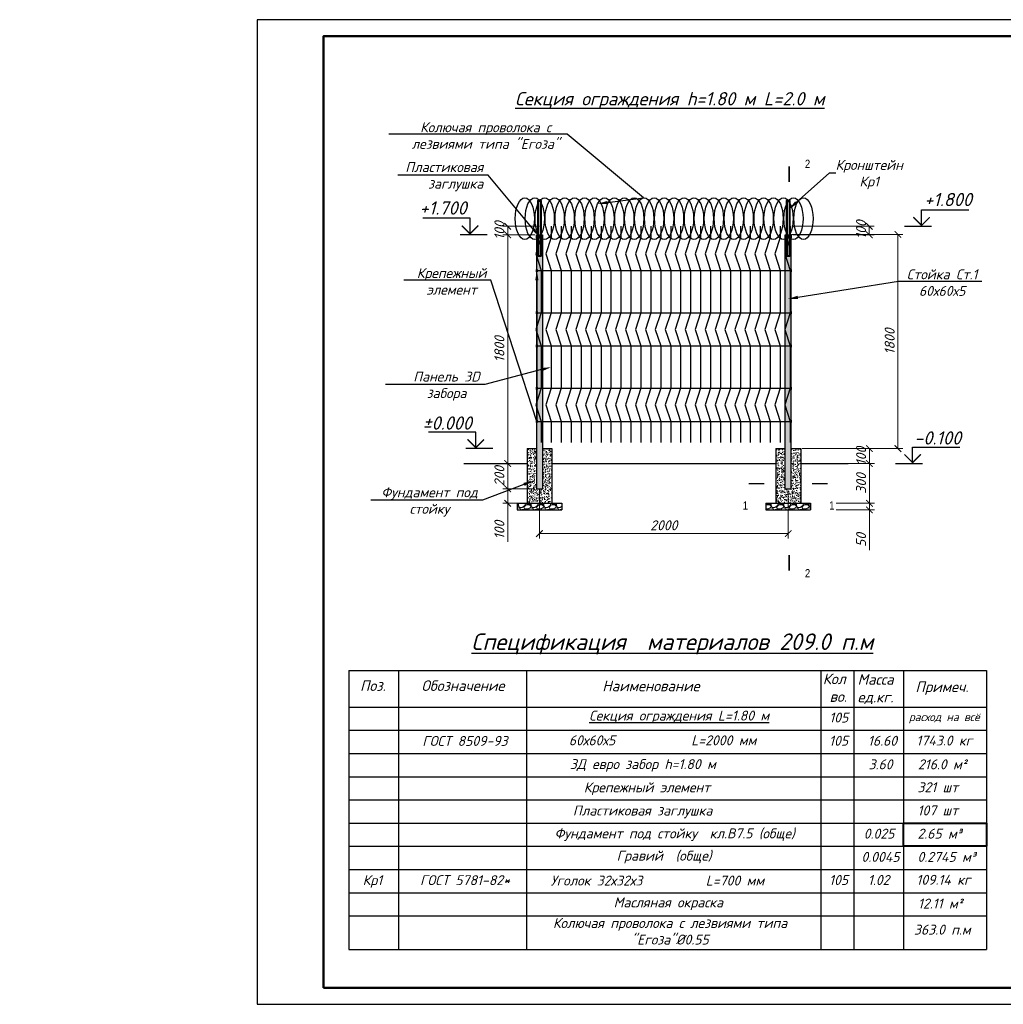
# Model space of a CAD drawing. Header units: inches. Extents: x -9823 to 383652, y -574136 to -544436.
# Tile 1 of 3: x 149449 to 179102, y -574136 to -544436. Entities that reach past the tile are written whole.
import ezdxf
from ezdxf import colors
from ezdxf.entities.mleader import LeaderData, LeaderLine
from ezdxf.enums import TextEntityAlignment as Align
from ezdxf.math import Vec2, Vec3

# ---------------------------------------------------------------- set-up
doc = ezdxf.new("R2010")
doc.units = ezdxf.units.IN
doc.header["$LTSCALE"] = 0.5
doc.header["$MEASUREMENT"] = 0
doc.header["$PDMODE"] = 32
doc.header["$PDSIZE"] = 0.3
doc.layers.add('.', color=7, linetype='Continuous', lineweight=15)
doc.styles.add('100_D(300)', font='ARIALN.TTF', dxfattribs={"height": 300})
doc.styles.get("Standard").update_dxf_attribs({"font": 'isocpeui.ttf'})
doc.styles.add('V@ler@Live', font='isocpeui.ttf')
doc.linetypes.add('ограждение2', pattern='A,6.35,-2.54,[132,ltypeshp.shx,S=2.54,R=0,X=-2.54,Y=0],-2.54,25.4', length=36.83)
doc.dimstyles.new('GENPLAN', dxfattribs={"dimtxt": 300, "dimasz": 200, "dimexe": 150, "dimexo": 50, "dimgap": 100, "dimtad": 1, "dimdec": 0, "dimzin": 0, "dimdsep": 46, "dimtxsty": 'Standard', "dimblk": 'ARCHTICK', "dimcen": -0.8, "dimadec": 0, "dimazin": 0, "dimtfac": 0.75, "dimtdec": 0, "dimtix": 1, "dimtmove": 0, "dimatfit": 3, "dimldrblk": 'ARCHTICK', "dimfxl": 1, "dimtvp": 1.2, "dimlwd": 9, "dimlwe": 9, "dimarcsym": 0})
pattern_1 = [(50, (106189.63, -136710.16), (163.9662, -14.345177), [17.145, -188.595]), (355, (106189.63, -136710.16), (-31.71908, 171.95116), [13.716, -150.876526]), (100.451445, (106203.29, -136711.35), (132.24712, 157.605977), [14.57101, -160.28122]), (46.1842, (106189.63, -136664.44), (243.97114, -37.838095), [25.7175, -282.8925]), (96.63556, (106209.96, -136667.6), (213.66372, 222.68351), [21.85652, -240.42205]), (351.18415, (106189.63, -136664.44), (213.66372, 222.68351), [20.57397, -226.31376]), (21, (106212.49, -136675.87), (136.452952, -92.03868), [17.145, -188.595]), (326, (106212.49, -136675.87), (55.621826, 165.76917), [13.716, -150.876]), (71.451445, (106223.86, -136683.54), (192.07478, 73.73049), [14.57101, -160.280944]), (37.5, (106189.626, -136710.157), (2.779743, 76.099535), [0, -149.0472, 0, -153.162, 0, -151.4475]), (7.5, (106189.63, -136710.16), (60.137696, 90.162517), [0, -87.3252, 0, -145.6182, 0, -57.7215]), (327.5, (106138.65, -136710.157), (122.031536, -5.15587), [0, -57.15, 0, -178.308, 0, -236.601]), (317.5, (106115.79, -136710.16), (133.316263, 22.883842), [0, -74.295, 0, -118.4148, 0, -168.021])]
pattern_2 = [(228.0127875, (106463.946, -136329.157), (-3048.0000002, -3428.9999998), [51.2582, -5074.57255]), (184.969741, (106429.656, -136367.257), (4571.9999982, 381.0000217), [87.9607, -8708.10733]), (132.510447, (106342.026, -136374.877), (3810.0000016, -4190.9999985), [62.02223, -6140.20842]), (267.273689, (106193.436, -136470.127), (381.0000008, 7619.99999996), [80.10068, -7929.9656]), (292.833654, (106189.626, -136550.137), (-1905.00000016, 4571.9999999), [78.54505, -7775.97116]), (357.273689, (106220.106, -136622.527), (-7619.99999996, 381.0000008), [80.10068, -7929.9656]), (37.6942405, (106300.116, -136626.337), (-4952.9999998, -3810.0000003), [105.92905, -10486.9673]), (72.2553284, (106383.936, -136561.567), (2667.0000007, 8381.99999977), [100.00793, -9900.7885]), (121.4295656, (106414.416, -136466.317), (-3048.0000004, 4952.9999997), [80.37195, -7956.83185]), (175.236358, (106372.506, -136397.737), (4191, -381.0000007), [91.757, -4496.09054]), (222.3974378, (106281.066, -136390.117), (-4571.99999985, -4191.00000016), [118.6617, -11747.51588]), (138.814075, (106570.626, -136473.937), (-2666.9999998, 2286.0000002), [40.50068, -4009.58487]), (171.4692344, (106540.146, -136447.267), (4953.0000001, -761.9999991), [77.0523, -7628.19585]), (225, (106463.95, -136435.84), (-5e-14, -381), [53.8814, -484.93397]), (203.19859, (106437.276, -136390.117), (1905, 762), [29.0162, -2872.59336]), (291.80141, (106410.606, -136401.55), (-381, 1143), [41.03484, -2010.71295]), (30.963757, (106425.846, -136439.65), (1143, 762), [66.64795, -2154.94472]), (161.56505, (106483, -136405.36), (762, -381), [48.19307, -1156.63472]), (16.3895403, (106189.626, -136401.547), (3810, 1143), [67.5132, -6683.824]), (70.346176, (106254.396, -136382.497), (-1524.0000001, -4191), [56.63984, -5607.33235]), (293.19859, (106482.996, -136329.157), (-762, 1905), [58.032, -2843.57754]), (343.6104597, (106505.856, -136382.497), (-3810.0000001, 1142.9999997), [67.5132, -6683.824]), (339.443955, (106189.626, -136637.767), (-1905, 762), [65.10528, -3190.16015]), (294.7751406, (106250.586, -136660.627), (-1905.0000023, 4190.999999), [54.55082, -5400.539]), (66.80141, (106486.806, -136710.157), (762, 1905), [58.032, -2843.57754]), (17.3540246, (106509.666, -136656.817), (-4952.9999999, -1524.0000003), [63.8674, -6322.8564]), (69.443955, (106300.116, -136710.157), (-762, -1905), [32.55264, -3222.7128]), (101.309932, (106463.95, -136710.16), (-381, 1524), [19.4272, -1923.29924]), (165.963757, (106460.14, -136691.11), (1143, -381), [78.54506, -1492.3582]), (186.009006, (106383.936, -136672.057), (3810, 381.0000002), [72.79005, -7206.20473]), (303.690068, (106425.85, -136473.94), (-381, 762), [54.94858, -1318.76645]), (353.1572266, (106456.326, -136519.657), (6477.00000004, -761.99999966), [95.9335, -9497.40136]), (60.945396, (106551.576, -136531.087), (-1524, -2667), [39.22624, -3883.40885]), (90, (106570.63, -136496.8), (-381, 381), [22.86, -358.14]), (120.256437, (106376.316, -136660.627), (1523.9999998, -2667.0000001), [52.93004, -5240.0911]), (48.0127875, (106349.646, -136614.907), (3048.0000003, 3428.9999998), [102.51643, -5023.31433]), (0, (106418.23, -136538.7), (381, 381), [99.06, -281.94]), (325.3048465, (106517.286, -136538.707), (3810.0000014, -2666.999998), [60.24143, -5963.8975]), (254.054604, (106566.816, -136572.997), (-381, -1524), [55.47436, -2718.2475]), (207.6459754, (106551.576, -136626.337), (-7239.00000027, -3809.9999995), [90.32176, -8941.86966]), (175.4260787, (106471.566, -136668.247), (-4953, 381), [95.55442, -9459.87697])]

# ---------------------------------------------------------------- blocks, each defined once
blk = doc.blocks.new('_ArchTick')
at = {"color": 0, "linetype": 'ByBlock', "const_width": 0.15}
blk.add_lwpolyline([(-0.5, -0.5), (0.5, 0.5)], dxfattribs=at)
blk = doc.blocks.new('*D752')
at = {"color": 0, "lineweight": 9, "transparency": 16777216}
for p, q in [((172724, -550669), (175213, -550669)), ((172758, -550924), (175213, -550924)), ((175063, -550924), (175063, -550669))]:
    blk.add_line(p, q, dxfattribs=at)
at = {"layer": 'Defpoints', "color": 0, "transparency": 16777216}
for p in [(172674, -550669), (172708, -550924), (175063, -550669)]:
    blk.add_point(p, dxfattribs=at)
at = {"color": 0, "lineweight": 9, "transparency": 16777216, "xscale": 200, "yscale": 200, "zscale": 200}
for p, rotation in [((175063, -550669), 90), ((175063, -550924), 270)]:
    blk.add_blockref('_ArchTick', p, dxfattribs=dict(at, rotation=rotation))
at = {"color": 0, "transparency": 16777216, "insert": (174813, -550769), "char_height": 300, "attachment_point": 5, "rotation": 90}
blk.add_mtext('100', dxfattribs=at)
blk = doc.blocks.new('*D753')
at = {"color": 0, "lineweight": 9, "transparency": 16777216}
for p, q in [((173761, -557824), (175215, -557824)), ((175065, -557824), (175065, -559024)), ((174061, -559024), (175215, -559024))]:
    blk.add_line(p, q, dxfattribs=at)
at = {"layer": 'Defpoints', "color": 0, "transparency": 16777216}
for p in [(173711, -557824), (174011, -559024), (175065, -559024)]:
    blk.add_point(p, dxfattribs=at)
at = {"color": 0, "lineweight": 9, "transparency": 16777216, "xscale": 200, "yscale": 200, "zscale": 200}
for p, rotation in [((175065, -557824), 90), ((175065, -559024), 270)]:
    blk.add_blockref('_ArchTick', p, dxfattribs=dict(at, rotation=rotation))
at = {"color": 0, "transparency": 16777216, "insert": (174815, -558424), "char_height": 300, "attachment_point": 5, "rotation": 90}
blk.add_mtext('300', dxfattribs=at)
blk = doc.blocks.new('*D754')
at = {"color": 0, "lineweight": 9, "transparency": 16777216}
for p, q in [((174061, -559024), (175215, -559024)), ((174063, -559224), (175215, -559224)), ((175065, -559024), (175065, -559224)), ((175065, -560440), (175065, -559224))]:
    blk.add_line(p, q, dxfattribs=at)
at = {"layer": 'Defpoints', "color": 0, "transparency": 16777216}
for p in [(174011, -559024), (174013, -559224), (175065, -559224)]:
    blk.add_point(p, dxfattribs=at)
at = {"color": 0, "lineweight": 9, "transparency": 16777216, "xscale": 200, "yscale": 200, "zscale": 200}
for p, rotation in [((175065, -559024), 90), ((175065, -559224), 270)]:
    blk.add_blockref('_ArchTick', p, dxfattribs=dict(at, rotation=rotation))
at = {"color": 0, "transparency": 16777216, "insert": (174815, -560130), "char_height": 300, "attachment_point": 5, "rotation": 90}
blk.add_mtext('50', dxfattribs=at)
blk = doc.blocks.new('*D755')
at = {"color": 0, "lineweight": 9, "transparency": 16777216}
for p, q in [((172716, -550911), (176076, -550911)), ((175926, -550911), (175926, -557374)), ((173043, -557374), (176076, -557374))]:
    blk.add_line(p, q, dxfattribs=at)
at = {"layer": 'Defpoints', "color": 0, "transparency": 16777216}
for p in [(172666, -550911), (172993, -557374), (175926, -557374)]:
    blk.add_point(p, dxfattribs=at)
at = {"color": 0, "lineweight": 9, "transparency": 16777216, "xscale": 200, "yscale": 200, "zscale": 200}
for p, rotation in [((175926, -550911), 90), ((175926, -557374), 270)]:
    blk.add_blockref('_ArchTick', p, dxfattribs=dict(at, rotation=rotation))
at = {"color": 0, "transparency": 16777216, "insert": (175676, -554142), "char_height": 300, "attachment_point": 5, "rotation": 90}
blk.add_mtext('1800', dxfattribs=at)
blk = doc.blocks.new('*D767')
at = {"color": 0, "lineweight": 9, "transparency": 16777216}
for p, q in [((165118, -558639), (165118, -560087)), ((172618, -558639), (172618, -560087)), ((165118, -559937), (172618, -559937))]:
    blk.add_line(p, q, dxfattribs=at)
at = {"layer": 'Defpoints', "color": 0, "transparency": 16777216}
for p in [(165118, -558589), (172618, -558589), (172618, -559937)]:
    blk.add_point(p, dxfattribs=at)
at = {"color": 0, "lineweight": 9, "transparency": 16777216, "xscale": 200, "yscale": 200, "zscale": 200, "rotation": 180}
blk.add_blockref('_ArchTick', (165118, -559937), dxfattribs=at)
at = {"color": 0, "lineweight": 9, "transparency": 16777216, "xscale": 200, "yscale": 200, "zscale": 200}
blk.add_blockref('_ArchTick', (172618, -559937), dxfattribs=at)
at = {"color": 0, "transparency": 16777216, "insert": (168868, -559687), "char_height": 300, "attachment_point": 5}
blk.add_mtext('2000', dxfattribs=at)
blk = doc.blocks.new('*D768')
at = {"color": 0, "lineweight": 9, "transparency": 16777216}
for p, q in [((164978, -550924), (164010, -550924)), ((164160, -557824), (164160, -550924)), ((164693, -557824), (164010, -557824))]:
    blk.add_line(p, q, dxfattribs=at)
at = {"layer": 'Defpoints', "color": 0, "transparency": 16777216}
for p in [(164160, -550924), (165028, -550924), (164743, -557824)]:
    blk.add_point(p, dxfattribs=at)
at = {"color": 0, "lineweight": 9, "transparency": 16777216, "xscale": 200, "yscale": 200, "zscale": 200}
for p, rotation in [((164160, -550924), 90), ((164160, -557824), 270)]:
    blk.add_blockref('_ArchTick', p, dxfattribs=dict(at, rotation=rotation))
at = {"color": 0, "transparency": 16777216, "insert": (163910, -554374), "char_height": 300, "attachment_point": 5, "rotation": 90}
blk.add_mtext('1800', dxfattribs=at)
blk = doc.blocks.new('*D761')
at = {"color": 0, "lineweight": 9, "transparency": 16777216}
for p, q in [((175065, -557824), (175065, -557374)), ((175115, -557374), (175215, -557374)), ((175115, -557824), (175215, -557824))]:
    blk.add_line(p, q, dxfattribs=at)
at = {"layer": 'Defpoints', "color": 0, "transparency": 16777216}
for p in [(175065, -557374), (175065, -557374), (175065, -557824)]:
    blk.add_point(p, dxfattribs=at)
at = {"color": 0, "lineweight": 9, "transparency": 16777216, "xscale": 200, "yscale": 200, "zscale": 200}
for p, rotation in [((175065, -557374), 90), ((175065, -557824), 270)]:
    blk.add_blockref('_ArchTick', p, dxfattribs=dict(at, rotation=rotation))
at = {"color": 0, "transparency": 16777216, "insert": (174815, -557599), "char_height": 300, "attachment_point": 5, "rotation": 90}
blk.add_mtext('100', dxfattribs=at)
blk = doc.blocks.new('*D772')
at = {"color": 0, "lineweight": 9, "transparency": 16777216}
for p, q in [((164978, -558589), (164010, -558589)), ((164160, -558589), (164160, -559024)), ((164978, -559024), (164010, -559024)), ((164160, -560190), (164160, -559024))]:
    blk.add_line(p, q, dxfattribs=at)
at = {"layer": 'Defpoints', "color": 0, "transparency": 16777216}
for p in [(165028, -558589), (164160, -559024), (165028, -559024)]:
    blk.add_point(p, dxfattribs=at)
at = {"color": 0, "lineweight": 9, "transparency": 16777216, "xscale": 200, "yscale": 200, "zscale": 200}
for p, rotation in [((164160, -558589), 90), ((164160, -559024), 270)]:
    blk.add_blockref('_ArchTick', p, dxfattribs=dict(at, rotation=rotation))
at = {"color": 0, "transparency": 16777216, "insert": (163910, -559830), "char_height": 300, "attachment_point": 5, "rotation": 90}
blk.add_mtext('100', dxfattribs=at)
blk = doc.blocks.new('*D773')
at = {"color": 0, "lineweight": 9, "transparency": 16777216}
for p, q in [((164693, -557824), (164010, -557824)), ((164160, -558589), (164160, -557824)), ((164978, -558589), (164010, -558589))]:
    blk.add_line(p, q, dxfattribs=at)
at = {"layer": 'Defpoints', "color": 0, "transparency": 16777216}
for p in [(164160, -557824), (164743, -557824), (165028, -558589)]:
    blk.add_point(p, dxfattribs=at)
at = {"color": 0, "lineweight": 9, "transparency": 16777216, "xscale": 200, "yscale": 200, "zscale": 200}
for p, rotation in [((164160, -557824), 90), ((164160, -558589), 270)]:
    blk.add_blockref('_ArchTick', p, dxfattribs=dict(at, rotation=rotation))
at = {"color": 0, "transparency": 16777216, "insert": (163910, -558206), "char_height": 300, "attachment_point": 5, "rotation": 90}
blk.add_mtext('200', dxfattribs=at)
blk = doc.blocks.new('ЦУАУКПКРО')
at = {"color": 5}
blk.add_line((-361, 0), (210, 0), dxfattribs=at)
blk.add_lwpolyline([(0, 0), (0, 350), (1007, 350)], dxfattribs=at)
at = {"color": 5, "const_width": 28}
blk.add_lwpolyline([(-175, 195), (0, 20), (175, 195)], dxfattribs=at)
blk = doc.blocks.new('*U750')
at = {"color": 86, "lineweight": 30}
blk.add_lwpolyline([(82, 3261), (82, 2927), (-82, 2427), (82, 1927), (82, 652), (-82, 152), (82, -349), (82, -1625), (-82, -2124), (82, -2625), (82, -3261)], dxfattribs=at)
blk = doc.blocks.new('*U751')
at = {"color": 0, "linetype": 'ByBlock', "lineweight": -2, "transparency": 16777216}
for p in [(0, 0), (300, 0), (600, 0), (900, 0), (1200, 0), (1500, 0), (1800, 0), (2100, 0), (2400, 0), (2700, 0), (3000, 0), (3300, 0), (3600, 0), (3900, 0), (4200, 0), (4500, 0), (4800, 0), (5100, 0), (5400, 0), (5700, 0), (6000, 0), (6300, 0), (6600, 0), (6900, 0), (7200, 0), (7500, 0)]:
    blk.add_blockref('*U750', p, dxfattribs=at)
blk = doc.blocks.new('*D775')
at = {"color": 0, "lineweight": 9, "transparency": 16777216}
for p, q in [((165124, -550669), (164010, -550669)), ((164978, -550924), (164010, -550924)), ((164160, -550924), (164160, -550669))]:
    blk.add_line(p, q, dxfattribs=at)
at = {"layer": 'Defpoints', "color": 0, "transparency": 16777216}
for p in [(164160, -550669), (165028, -550924), (165174, -550669)]:
    blk.add_point(p, dxfattribs=at)
at = {"color": 0, "lineweight": 9, "transparency": 16777216, "xscale": 200, "yscale": 200, "zscale": 200}
for p, rotation in [((164160, -550669), 90), ((164160, -550924), 270)]:
    blk.add_blockref('_ArchTick', p, dxfattribs=dict(at, rotation=rotation))
at = {"color": 0, "transparency": 16777216, "insert": (163910, -550796), "char_height": 300, "attachment_point": 5, "rotation": 90}
blk.add_mtext('100', dxfattribs=at)
blk = doc.blocks.new('*U778')
at = {"linetype": 'ограждение2', "ltscale": 10}
blk.add_ellipse((0, 0), major_axis=(0, -628), ratio=0.460639, dxfattribs=at)
blk = doc.blocks.new('*U779')
at = {"color": 0, "linetype": 'ByBlock', "lineweight": -2, "transparency": 16777216}
for p in [(-8400, 0), (-8100, 0), (-7800, 0), (-7500, 0), (-7200, 0), (-6900, 0), (-6600, 0), (-6300, 0), (-6000, 0), (-5700, 0), (-5400, 0), (-5100, 0), (-4800, 0), (-4500, 0), (-4200, 0), (-3900, 0), (-3600, 0), (-3300, 0), (-3000, 0), (-2700, 0), (-2400, 0), (-2100, 0), (-1800, 0), (-1500, 0), (-1200, 0), (-900, 0), (-600, 0), (-300, 0), (0, 0)]:
    blk.add_blockref('*U778', p, dxfattribs=at)
blk = doc.blocks.new('уцаукрр')
at = {"lineweight": 40, "ltscale": 100}
for p, q in [((239438.5, -542346), (239438.5, -544006)), ((239429.5, -543406), (239525.5, -543406))]:
    blk.add_line(p, q, dxfattribs=at)
blk.add_lwpolyline([(239429.5, -544006), (239525.5, -544006), (239525.5, -542346), (239429.5, -542346)], close=True, dxfattribs=at)

msp = doc.modelspace()

# ---------------------------------------------------------------- hatches: boundary and pattern name
at = {"layer": '.'}
h = msp.add_hatch(color=252, dxfattribs=at)
h.dxf.hatch_style = 1
h.paths.add_polyline_path([(165028.3, -550923.8), (165028.3, -551013.8), (165208.3, -551013.8), (165208.3, -550923.8)])
h = msp.add_hatch(color=252, dxfattribs=at)
h.dxf.hatch_style = 1
h.paths.add_polyline_path([(172528.3, -550923.8), (172528.3, -551013.8), (172568.9, -551013.8), (172598.3, -550923.8)])
h.paths.add_polyline_path([(172598.3, -550923.8), (172568.9, -551013.8), (172708.3, -551013.8), (172708.3, -550923.8)])
h = msp.add_hatch(color=253, dxfattribs=at)
h.dxf.hatch_style = 1
h.paths.add_polyline_path([(165208.3, -551013.8), (165028.3, -551013.8), (165028.3, -558588.8), (165208.3, -558588.8)])
h = msp.add_hatch(color=253, dxfattribs=at)
h.dxf.hatch_style = 1
h.paths.add_polyline_path([(172709.9, -551013.8), (172529.9, -551013.8), (172528.3, -558588.8), (172708.3, -558588.8)])
h = msp.add_hatch(color=252, dxfattribs=at)
h.dxf.hatch_style = 1
h.paths.add_polyline_path([(165028.3, -551967.1), (165028.3, -552002.8), (165051.6, -552002.8), (165051.6, -551967.1)])
h.paths.add_polyline_path([(165051.6, -552002.8), (165028.3, -552002.8), (165028.3, -552038.4), (165051.6, -552038.4)])
h = msp.add_hatch(color=252, dxfattribs=at)
h.dxf.hatch_style = 1
h.paths.add_polyline_path([(172684.8, -551967.1), (172684.8, -552002.8), (172708.1, -552002.8), (172708.1, -551967.1)])
h.paths.add_polyline_path([(172708.1, -552002.8), (172684.8, -552002.8), (172684.8, -552038.4), (172708.1, -552038.4)])
h = msp.add_hatch(color=252, dxfattribs=at)
h.dxf.hatch_style = 1
h.paths.add_polyline_path([(165028.3, -553241.7), (165028.3, -553277.4), (165051.6, -553277.4), (165051.6, -553241.7)])
h.paths.add_polyline_path([(165051.6, -553277.4), (165028.3, -553277.4), (165028.3, -553313), (165051.6, -553313)])
h = msp.add_hatch(color=252, dxfattribs=at)
h.dxf.hatch_style = 1
h.paths.add_polyline_path([(172684.8, -553241.7), (172684.8, -553277.4), (172708.1, -553277.4), (172708.1, -553241.7)])
h.paths.add_polyline_path([(172708.1, -553277.4), (172684.8, -553277.4), (172684.8, -553313), (172708.1, -553313)])
h = msp.add_hatch(color=252, dxfattribs=at)
h.dxf.hatch_style = 1
h.paths.add_polyline_path([(165028.3, -554242.2), (165028.3, -554277.9), (165051.6, -554277.9), (165051.6, -554242.2)])
h.paths.add_polyline_path([(165051.6, -554277.9), (165028.3, -554277.9), (165028.3, -554313.5), (165051.6, -554313.5)])
h = msp.add_hatch(color=252, dxfattribs=at)
h.dxf.hatch_style = 1
h.paths.add_polyline_path([(172684.8, -554242.2), (172684.8, -554277.9), (172708.1, -554277.9), (172708.1, -554242.2)])
h.paths.add_polyline_path([(172708.1, -554277.9), (172684.8, -554277.9), (172684.8, -554313.5), (172708.1, -554313.5)])
h = msp.add_hatch(color=252, dxfattribs=at)
h.dxf.hatch_style = 1
h.paths.add_polyline_path([(165028.6, -555518.6), (165028.6, -555554.3), (165051.8, -555554.3), (165051.8, -555518.6)])
h.paths.add_polyline_path([(165051.8, -555554.3), (165028.6, -555554.3), (165028.6, -555589.9), (165051.8, -555589.9)])
h = msp.add_hatch(color=252, dxfattribs=at)
h.dxf.hatch_style = 1
h.paths.add_polyline_path([(172684.8, -555518.6), (172684.8, -555554.3), (172708.1, -555554.3), (172708.1, -555518.6)])
h.paths.add_polyline_path([(172708.1, -555554.3), (172684.8, -555554.3), (172684.8, -555589.9), (172708.1, -555589.9)])
h = msp.add_hatch(color=252, dxfattribs=at)
h.dxf.hatch_style = 1
h.paths.add_polyline_path([(165028.6, -556518.4), (165028.6, -556554), (165051.8, -556554), (165051.8, -556518.4)])
h.paths.add_polyline_path([(165051.8, -556554), (165028.6, -556554), (165028.6, -556589.7), (165051.8, -556589.7)])
h = msp.add_hatch(color=252, dxfattribs=at)
h.dxf.hatch_style = 1
h.paths.add_polyline_path([(172685, -556518.4), (172685, -556554), (172708.3, -556554), (172708.3, -556518.4)])
h.paths.add_polyline_path([(172708.3, -556554), (172685, -556554), (172685, -556589.7), (172708.3, -556589.7)])
h = msp.add_hatch(dxfattribs=at)
h.set_pattern_fill('AR-CONC', color=256, scale=0.9)
h.set_pattern_definition(pattern_1)
h.paths.add_polyline_path([(165493.3, -557373.8), (165208.3, -557373.8), (165208.3, -558588.8), (165028.3, -558588.8), (165028.3, -557373.8), (164743.3, -557373.8), (164743.3, -559023.8), (165493.3, -559023.8)])
h = msp.add_hatch(dxfattribs=at)
h.set_pattern_fill('AR-CONC', color=256, scale=0.9)
h.set_pattern_definition(pattern_1)
h.paths.add_polyline_path([(172243.3, -557823.8), (172248.6, -557823.8), (172243.3, -557969)], flags=17)
h.paths.add_polyline_path([(172993.3, -557823.8), (172993.3, -557969), (172992.6, -557969)], flags=17)
h.paths.add_polyline_path([(172708.3, -558588.8), (172528.3, -558588.8), (172528.3, -557373.8), (172243.3, -557373.8), (172243.3, -559023.8), (172993.3, -559023.8), (172993.3, -557373.8), (172708.3, -557373.8)])
h = msp.add_hatch(dxfattribs=at)
h.set_pattern_fill('GRAVEL', color=256, scale=15)
h.set_pattern_definition(pattern_2)
h.paths.add_polyline_path([(165793.3, -559223.8), (165793.3, -559023.8), (164443.3, -559023.8), (164443.3, -559223.8)])
h = msp.add_hatch(dxfattribs=at)
h.set_pattern_fill('GRAVEL', color=256, scale=15)
h.set_pattern_definition(pattern_2)
h.paths.add_polyline_path([(173293.3, -559023.8), (171943.3, -559023.8), (171943.3, -559223.8), (173293.3, -559223.8)])

# ---------------------------------------------------------------- linework, layer by layer
for p, q in [((165028.3, -550623.8), (165028.3, -550623.8)), ((165028.3, -551013.8), (165208.3, -551013.8)), ((172528.3, -551013.8), (172708.3, -551013.8)), ((160873.1, -564070.8), (160873.1, -572481.8)), ((164724.5, -564070.8), (164724.5, -572481.8)), ((173597.6, -564070.8), (173597.6, -572481.8)), ((174597.6, -564070.8), (174597.6, -572481.8)), ((176097.6, -564070.8), (176097.6, -572481.8)), ((159373.1, -565870.8), (178597.6, -565870.8)), ((159373.1, -566570.8), (178597.6, -566570.8)), ((159373.1, -567270.8), (178597.6, -567270.8)), ((159373.1, -567970.8), (178597.6, -567970.8)), ((159373.1, -568670.8), (178597.6, -568670.8)), ((159373.1, -569370.8), (178597.6, -569370.8)), ((159373.1, -570070.8), (178597.6, -570070.8)), ((159373.1, -570770.8), (178597.6, -570770.8)), ((159373.1, -571470.8), (178597.6, -571470.8))]:
    msp.add_line(p, q)
at = {"lineweight": 30}
for p, q in [((165028.3, -550923.8), (165028.3, -558588.8)), ((165028.3, -550923.8), (165208.3, -550923.8)), ((165208.3, -550923.8), (165208.3, -558588.8)), ((172528.3, -558588.8), (172528.3, -550923.8)), ((172528.3, -550923.8), (172708.3, -550923.8)), ((172708.3, -558588.8), (172708.3, -550923.8)), ((164743.3, -557373.8), (164743.3, -559023.8)), ((164743.3, -557373.8), (165028.3, -557373.8)), ((165208.3, -557373.8), (165493.3, -557373.8)), ((165493.3, -557373.8), (165493.3, -559023.8)), ((172243.3, -557373.8), (172243.3, -559023.8)), ((172243.3, -557373.8), (172528.3, -557373.8)), ((172708.3, -557373.8), (172993.3, -557373.8)), ((172993.3, -557373.8), (172993.3, -559023.8)), ((162836.6, -557823.8), (164743.3, -557823.8)), ((165493.3, -557823.8), (172243.3, -557823.8)), ((172993.3, -557823.8), (174429.3, -557823.8)), ((165028.3, -558588.8), (165208.3, -558588.8)), ((172528.3, -558588.8), (172708.3, -558588.8)), ((164443.3, -559023.8), (164443.3, -559223.8)), ((164443.3, -559023.8), (165793.3, -559023.8)), ((164443.3, -559223.8), (165793.3, -559223.8)), ((165793.3, -559023.8), (165793.3, -559223.8)), ((171943.3, -559023.8), (171943.3, -559223.8)), ((171943.3, -559023.8), (173293.3, -559023.8)), ((171943.3, -559223.8), (173293.3, -559223.8)), ((173293.3, -559023.8), (173293.3, -559223.8)), ((159373.1, -564070.8), (178597.6, -564070.8)), ((159373.1, -564070.8), (159373.1, -572481.8)), ((178597.6, -564070.8), (178597.6, -572481.8)), ((159373.1, -565170.8), (178597.6, -565170.8)), ((159373.1, -572481.8), (178597.6, -572481.8))]:
    msp.add_line(p, q, dxfattribs=at)
at = {"color": 116, "lineweight": 30}
for p, q in [((165028.3, -552002.8), (172708.1, -552002.8)), ((165028.3, -553277.4), (172708.1, -553277.4)), ((165028.3, -554277.9), (172708.1, -554277.9)), ((165028.3, -555554.3), (172708.1, -555554.3)), ((165028.6, -556554), (172708.3, -556554))]:
    msp.add_line(p, q, dxfattribs=at)
at = {"color": 0}
msp.add_lwpolyline([(156605.5, -574136), (198605.5, -574136), (198605.5, -544436), (156605.5, -544436)], close=True, dxfattribs=at)
at = {"color": 0, "lineweight": 50}
msp.add_lwpolyline([(158605.5, -573636), (198105.5, -573636), (198105.5, -544936), (158605.5, -544936)], close=True, dxfattribs=at)
for points in [[(172649.6, -549330.5, 47.3, 47.3, 0), (172649.6, -548857.2, 47.3, 47.3, 0), (172649.6, -549014.9, 0, 63.1, 0), (172965.1, -549014.9, 0, 0, 0), (173438.5, -549014.9, 0, 0, 0)], [(171899.3, -558431.5, 47.3, 47.3, 0), (171426, -558431.5, 47.3, 47.3, 0), (171583.8, -558431.5, 0, 63.1, 0), (171583.8, -558747.1, 0, 0, 0), (171583.8, -559220.4, 0, 0, 0)], [(173337.3, -558431.5, 47.3, 47.3, 0), (173810.7, -558431.5, 47.3, 47.3, 0), (173652.9, -558431.5, 0, 63.1, 0), (173652.9, -558747.1, 0, 0, 0), (173652.9, -559220.4, 0, 0, 0)], [(172649.6, -560585.4, 47.3, 47.3, 0), (172649.6, -561058.7, 47.3, 47.3, 0), (172649.6, -560900.9, 0, 63.1, 0), (172965.1, -560900.9, 0, 0, 0), (173438.5, -560900.9, 0, 0, 0)]]:
    msp.add_lwpolyline(points, format="xyseb")
for points in [[(165028.3, -550923.8), (165208.3, -550923.8), (165208.3, -551013.8), (165028.3, -551013.8)], [(172528.3, -550923.8), (172708.3, -550923.8), (172708.3, -551013.8), (172528.3, -551013.8)], [(165028.3, -551967.1), (165051.6, -551967.1), (165051.6, -552038.4), (165028.3, -552038.4)], [(172684.8, -551967.1), (172708.1, -551967.1), (172708.1, -552038.4), (172684.8, -552038.4)], [(165028.3, -553241.7), (165051.6, -553241.7), (165051.6, -553313), (165028.3, -553313)], [(172684.8, -553241.7), (172708.1, -553241.7), (172708.1, -553313), (172684.8, -553313)], [(165028.3, -554242.2), (165051.6, -554242.2), (165051.6, -554313.5), (165028.3, -554313.5)], [(172684.8, -554242.2), (172708.1, -554242.2), (172708.1, -554313.5), (172684.8, -554313.5)], [(165028.3, -555518.6), (165051.6, -555518.6), (165051.6, -555589.9), (165028.3, -555589.9)], [(172684.8, -555518.6), (172708.1, -555518.6), (172708.1, -555589.9), (172684.8, -555589.9)], [(165028.6, -556518.4), (165051.8, -556518.4), (165051.8, -556589.7), (165028.6, -556589.7)], [(172685, -556518.4), (172708.3, -556518.4), (172708.3, -556589.7), (172685, -556589.7)]]:
    msp.add_lwpolyline(points, close=True)
at = {"color": 1, "lineweight": 40}
msp.add_lwpolyline([(176097.6, -568670.8), (178597.6, -568670.8), (178597.6, -569370.8), (176097.6, -569370.8)], close=True, dxfattribs=at)

# ---------------------------------------------------------------- block references
for name, p in [('*U779', (173076.3, -550437.3)), ('уцаукрр', (-74359.2, -7557.6)), ('уцаукрр', (-66859.2, -7557.6)), ('*U751', (165092.7, -553929.4))]:
    msp.add_blockref(name, p)
at = {"yscale": 1.418136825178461, "zscale": 1.418136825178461}
for p, xscale in [((176638.2, -550668.8), 1.418136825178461), ((163026.3, -550923.8), -1.418136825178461), ((163198.8, -557373.8), -1.418136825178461), ((176367.2, -557823.8), 1.418136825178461)]:
    msp.add_blockref('ЦУАУКПКРО', p, dxfattribs=dict(at, xscale=xscale))

# ---------------------------------------------------------------- texts
at = {"style": '100_D(300)'}
for s, p in [('2', (173121.7, -548659)), ('1', (171246.8, -558965.7)), ('1', (173852.9, -558965.7)), ('2', (173121.7, -561007.9))]:
    msp.add_text(s, height=250, dxfattribs=at).set_placement(p, align=Align.TOP_LEFT)
at = {"char_height": 400, "style": 'V@ler@Live'}
for s, insert, width, attachment_point in [('\\pxqc;{\\fISOCPEUR|b1|i1|c204|p34;\\LСекция ограждения h=1.80 м L=2.0 м}', (163196, -546620.3), 11703.36, 1), ('+1.800', (178157.7, -549660.6), 1124.787, 3), ('+1.700', (161506.8, -549915.6), 1124.787, 1), ('%%P0.000', (161594.2, -556402.1), 1124.787, 1), ('-0.100', (177831.9, -556851.8), 1124.787, 3)]:
    msp.add_mtext(s, dxfattribs=dict(at, insert=insert, width=width, attachment_point=attachment_point))
for s, insert, char_height, width, attachment_point in [('\\pxi0.0203;{\\fISOCPEUR|b1|i1|c204|p34;\\LСпецификация  материалов 209.0 п.м}', (163054.7, -562948), 500, 12303.491, 1), ('\\pxt0.017;Кол\\P во.', (173660, -564160.2), 320, 1033.676, 1), ('\\pxt0.017;Масса\\Pед.кг.', (174708.7, -564176.4), 320, 1683.683, 1), ('Поз.', (159710.2, -564363.8), 320, 992.077, 1), ('Обозначение', (161560.8, -564363.8), 320, 3411.918, 1), ('\\pxt0.01943;Наименование', (167012.7, -564373.4), 320, 3554.953, 1), ('\\pxt0.017;Примеч.', (176451.8, -564399), 320, 2129.26, 1), ('\\pxi0.02623,t0.04323;{\\LСекция ограждения L=1.80 м}', (166607.7, -565277.1), 300, 7322.49, 1), ('\\pxi0.00132,qc,t0.01832;{\\C256;расход на всё}', (175967.7, -565343.8), 250, 2717.903, 1), ('\\pxt0.009,0.017;ГОСТ 8509-93', (162871.7, -566041.5), 300, 3288.008, 2), ('\\pxqc,t1.7;105', (173886.3, -566036), 300, 499.59, 1), ('16.60', (175019.4, -566036), 300, 413.436, 1), ('\\pxi0.00132,t0.01832;1743.0 кг', (176479.4, -566029.9), 300, 2500, 1), ('3Д евро забор h=1.80 м', (166033.7, -566741.5), 300, 7582.557, 1), ('\\pxi0.00441,t0.02141;3.60', (175038.9, -566747.6), 300, 2315.17, 1), ('\\pxi0.00441,t0.02141;216.0 м²', (176526.9, -566747.6), 300, 2315.17, 1), ('Крепежный элемент', (166455.6, -567441.5), 300, 7582.557, 1), ('\\pxi0.5378,t2.2378;321 шт', (176352.3, -567438.8), 300, 2278.266, 1), ('Пластиковая заглушка', (166124.1, -568141.5), 300, 7582.557, 1), ('\\pxi0.5378,t2.2378;107 шт', (176352.3, -568138.8), 300, 1547.947, 1), ('\\pxqc;Фундамент под стойку  кл.В7.5 (обще)', (164615.2, -568830.7), 300, 9158.656, 1), ('\\pxi0.5378,t2.2378;0.025', (174732.2, -568838.8), 300, 2313.71, 1), ('\\pxi0.5378,t2.2378;2.65 м³', (176352.3, -568838.8), 300, 2313.71, 1), ('\\pxqc;Гравий  (обще)', (164297.1, -569502.6), 300, 9158.656, 1), ('\\pxi0.5378,t2.2378;0.0045', (174663.2, -569538.8), 300, 2313.71, 1), ('\\pxi0.5378,t2.2378;0.2745 м³', (176352.3, -569538.8), 300, 2313.71, 1), ('\\pxt0.009,0.017;{\\C0;Кр1}', (160082.2, -570241.5), 300, 3288.008, 2), ('\\pxt0.009,0.017;{\\C0;ГОСТ 5781-82*}', (162871.7, -570241.5), 300, 3288.008, 2), ('\\pxqc,t1.7;105', (173886.3, -570236), 300, 499.59, 1), ('1.02', (175019.4, -570236), 300, 413.436, 1), ('\\pxi0.00132,t0.01832;109.14 кг', (176479.4, -570229.9), 300, 2500, 1), ('\\pxi0.00441,t0.02141;12.11 м²', (176526.9, -570947.6), 300, 2315.17, 1), ('\\pxi0.00441,t0.02141;363.0 п.м', (176405.9, -571734.3), 300, 2315.17, 1)]:
    msp.add_mtext(s, dxfattribs=dict(insert=insert, char_height=char_height, width=width, attachment_point=attachment_point))
at = {"insert": (174141.4, -565336), "char_height": 300, "attachment_point": 2}
msp.add_mtext('\\pxt0.017;105', dxfattribs=at)
at = {"linetype": 'ByBlock', "lineweight": 25, "char_height": 300, "attachment_point": 4}
for s, insert, width in [('{\\fISOCPEUR|b0|i1|c238|p34; }60х60х5{\\fISOCPEUR|b0|i1|c238|p34;       }     {\\fISOCPEUR|b0|i1|c238|p34;L=}2000{\\fISOCPEUR|b0|i1|c238|p34; }мм{\\fISOCPEUR|b0|i1|c238|p34;     }', (165813, -566173.7), 6921.681), ('{\\C0;Уголок 32х32х3\\fISOCPEUR|b0|i1|c238|p34;\\C256;       }   {\\fISOCPEUR|b0|i1|c238|p34;L=}700{\\fISOCPEUR|b0|i1|c238|p34; }мм{\\fISOCPEUR|b0|i1|c238|p34;     }', (165456, -570403.2), 7725.138), ('{\\C0;Масляная окраска }', (167354, -571103.2), 4065.267), ('\\pxqc;{\\C188;Колючая проволока с лезвиями типа "Егоза"%%C0.55}', (165526, -571933.7), 7060.203)]:
    msp.add_mtext(s, dxfattribs=dict(at, insert=insert, width=width))

# ---------------------------------------------------------------- dimensions: what is measured, and where the dimension line sits
at = {"color": 5}
for base, p1, p2, text, picture, middle in [((164159.9, -550668.8), (165028.3, -550923.8), (165174.3, -550668.8), '100', '*D775', (164159.9, -550796.3)), ((175063.4, -550668.8), (172708.3, -550923.8), (172674.3, -550668.8), '100', '*D752', (175063.4, -550768.8)), ((175064.6, -557373.8), (175064.6, -557823.8), (175064.6, -557373.8), '100', '*D761', (175064.6, -557598.8)), ((164159.9, -557823.8), (165028.3, -558588.8), (164743.3, -557823.8), '200', '*D773', (164159.9, -558206.3)), ((164159.9, -559023.8), (165028.3, -558588.8), (165028.3, -559023.8), '100', '*D772', (164159.9, -559829.9)), ((175064.6, -559223.8), (174011.3, -559023.8), (174012.9, -559223.8), '50', '*D754', (175064.6, -560129.9))]:
    dim = msp.add_linear_dim(base=base, p1=p1, p2=p2, angle=90, text=text, dimstyle='GENPLAN', override={"dimtmove": 1}, dxfattribs=at)
    dim.commit()
    dim.dimension.update_dxf_attribs({"geometry": picture, "text_midpoint": middle, "dimtype": 160})
for base, p1, p2, text, picture, middle in [((164159.9, -550923.8), (164743.3, -557823.8), (165028.3, -550923.8), '1800', '*D768', (163909.9, -554373.8)), ((175926.4, -557373.8), (172666.3, -550910.5), (172993.3, -557373.8), '1800', '*D755', (175676.4, -554142.2)), ((175064.6, -559023.8), (173711.3, -557823.8), (174011.3, -559023.8), '300', '*D753', (174814.6, -558423.8))]:
    dim = msp.add_linear_dim(base=base, p1=p1, p2=p2, angle=90, text=text, dimstyle='GENPLAN', override={"dimtmove": 1}, dxfattribs=at)
    dim.commit()
    dim.dimension.update_dxf_attribs({"geometry": picture, "text_midpoint": middle})
dim = msp.add_linear_dim(base=(172618.3, -559936.7), p1=(165118.3, -558588.8), p2=(172618.3, -558588.8), text='2000', dimstyle='GENPLAN', override={"dimtmove": 1}, dxfattribs=at)
dim.commit()
dim.dimension.update_dxf_attribs({"geometry": '*D767', "text_midpoint": (168868.3, -559686.7)})

# ---------------------------------------------------------------- leaders
ml = msp.add_multileader_mtext('Standard')
ml.set_content('{\\C188;Колючая проволока с лезвиями типа "Егоза"}', color=256)
ml.set_leader_properties(color=256, linetype='ByLayer', lineweight=-1)
ml.build(insert=Vec2(0, 0))
ml.multileader.update_dxf_attribs({"text_left_attachment_type": 6, "text_right_attachment_type": 6, "dogleg_length": 1.08, "arrow_head_size": 300})
ctx = ml.context
ctx.base_point, ctx.char_height, ctx.arrow_head_size, ctx.landing_gap_size, ctx.plane_origin = Vec3(161032.6, -547891.4), 300, 300, 150, Vec3(167980.1, -547563.2)
ctx.left_attachment, ctx.right_attachment, ctx.text_align_type = 6, 6, 1
notes = []
notes.append((ctx, [(1, (1, 1, 0), (165954.2, -547891.4), (-1, 0), 1.08, [(1, [(166873.4, -549990.1), (168254.1, -549811.3)], 0, [])])]))
ctx.mtext.insert, ctx.mtext.width, ctx.mtext.defined_height, ctx.mtext.alignment, ctx.mtext.flow_direction = Vec3(163492.9, -547531.4), 5169.748, 13.6, 2, 5
ml = msp.add_multileader_mtext('Standard')
ml.set_content('Пластиковая заглушка', color=256)
ml.set_leader_properties(color=256, linetype='ByLayer', lineweight=-1)
ml.build(insert=Vec2(0, 0))
ml.multileader.update_dxf_attribs({"text_left_attachment_type": 6, "text_right_attachment_type": 6, "dogleg_length": 0.36, "arrow_head_size": 300})
ctx = ml.context
ctx.base_point, ctx.char_height, ctx.arrow_head_size, ctx.landing_gap_size, ctx.plane_origin = Vec3(160773.4, -549121.4), 300, 300, 150, Vec3(165125.4, -551986.6)
ctx.left_attachment, ctx.right_attachment, ctx.text_align_type = 6, 6, 2
notes.append((ctx, [(0, (1, 1, 0), (163575.6, -549121.4), (-1, 0), 1.08, [(0, [(165125.4, -550986.6)], 0, [])])]))
ctx.mtext.insert, ctx.mtext.width, ctx.mtext.alignment, ctx.mtext.flow_direction = Vec3(163424.6, -548731.4), 2550.57, 3, 5
ml = msp.add_multileader_mtext('Standard')
ml.set_content('{\\C188;Кронштейн Кр1 }', color=256)
ml.set_leader_properties(color=256, linetype='ByLayer', lineweight=-1)
ml.build(insert=Vec2(0, 0))
ml.multileader.update_dxf_attribs({"text_left_attachment_type": 6, "text_right_attachment_type": 6, "dogleg_length": 1.08, "arrow_head_size": 300})
ctx = ml.context
ctx.base_point, ctx.char_height, ctx.arrow_head_size, ctx.landing_gap_size, ctx.plane_origin = Vec3(173860.1, -549057.5), 300, 300, 150, Vec3(183971, -547858)
ctx.left_attachment, ctx.right_attachment, ctx.text_align_type = 6, 6, 1
notes.append((ctx, [(0, (1, 1, 0), (173859, -549057.5), (1, 0), 1.08, [(3, [(172637, -550151)], 0, [])])]))
ctx.mtext.insert, ctx.mtext.width, ctx.mtext.defined_height, ctx.mtext.alignment, ctx.mtext.flow_direction = Vec3(175058.8, -548667.5), 46.06, 13.6, 2, 5
at = {"ltscale": 100}
ml = msp.add_multileader_mtext('Standard', dxfattribs=at)
ml.set_content('{\\C188;Колючая проволока с лезвиями типа "Егоза"}', color=256, style='V@ler@Live')
ml.set_leader_properties()
ml.build(insert=Vec2(0, 0))
ml.multileader.update_dxf_attribs({"text_left_attachment_type": 6, "text_right_attachment_type": 6, "arrow_head_size": 100, "scale": 100})
ctx = ml.context
ctx.base_point, ctx.scale, ctx.char_height, ctx.arrow_head_size, ctx.landing_gap_size, ctx.plane_origin = Vec3(184833.3, -549412), 100, 300, 100, 200, Vec3(190712.5, -548495.3)
ctx.left_attachment, ctx.right_attachment, ctx.text_align_type = 6, 6, 1
notes.append((ctx, [(1, (1, 1, 0), (189037.8, -549412), (-1, 0), 42.5, [(1, [(189512.5, -550146)], 0, [])])]))
ctx.mtext.insert, ctx.mtext.width, ctx.mtext.defined_height, ctx.mtext.alignment, ctx.mtext.flow_direction = Vec3(186914.3, -549052), 3934.749, 1359.1, 2, 5
ml = msp.add_multileader_mtext('Standard', dxfattribs=at)
ml.set_content('{\\C188;Кронштейн Кр1 }', color=256, style='V@ler@Live')
ml.set_leader_properties()
ml.build(insert=Vec2(0, 0))
ml.multileader.update_dxf_attribs({"text_left_attachment_type": 6, "text_right_attachment_type": 6, "arrow_head_size": 100, "scale": 100})
ctx = ml.context
ctx.base_point, ctx.scale, ctx.char_height, ctx.arrow_head_size, ctx.landing_gap_size, ctx.plane_origin = Vec3(191062.5, -550018.5), 100, 300, 100, 200, Vec3(197024.1, -550875.6)
ctx.left_attachment, ctx.right_attachment, ctx.text_align_type = 6, 6, 1
notes.append((ctx, [(0, (1, 1, 0), (191054.5, -550018.5), (1, 0), 8, [(3, [(190291.4, -550549.4)], 0, [])])]))
ctx.mtext.insert, ctx.mtext.width, ctx.mtext.defined_height, ctx.mtext.alignment, ctx.mtext.flow_direction = Vec3(192311.2, -549628.5), 2766.028, 1359.1, 2, 5
ml = msp.add_multileader_mtext('Standard')
ml.set_content('Крепежный \\Pэлемент', color=256)
ml.set_leader_properties(color=256, linetype='ByLayer', lineweight=-1)
ml.build(insert=Vec2(0, 0))
ml.multileader.update_dxf_attribs({"text_left_attachment_type": 6, "text_right_attachment_type": 6, "dogleg_length": 1.08, "arrow_head_size": 300})
ctx = ml.context
ctx.base_point, ctx.char_height, ctx.arrow_head_size, ctx.landing_gap_size, ctx.plane_origin = Vec3(161287.1, -552288.9), 300, 300, 150, Vec3(166133.7, -552444.2)
ctx.left_attachment, ctx.right_attachment, ctx.text_align_type = 6, 6, 1
notes.append((ctx, [(0, (1, 1, 0), (163654.8, -552288.9), (-1, 0), 1.08, [(4, [(165039.9, -552002.8), (165039.9, -553277.4), (165039.9, -555554.3), (165039.9, -554277.9), (165040.2, -556554)], 0, [])])]))
ctx.mtext.insert, ctx.mtext.alignment, ctx.mtext.flow_direction = Vec3(162470.4, -551928.9), 2, 5
ml = msp.add_multileader_mtext('Standard')
ml.set_content('Стойка Ст.1\\P\\pq*;60х60х5', color=256)
ml.set_leader_properties(color=256, linetype='ByLayer', lineweight=-1)
ml.build(insert=Vec2(0, 0))
ml.multileader.update_dxf_attribs({"text_left_attachment_type": 6, "text_right_attachment_type": 6, "dogleg_length": 0.36, "arrow_head_size": 300})
ctx = ml.context
ctx.base_point, ctx.char_height, ctx.arrow_head_size, ctx.landing_gap_size, ctx.plane_origin = Vec3(175939.7, -552327), 300, 300, 150, Vec3(172881.5, -552925)
ctx.left_attachment, ctx.right_attachment, ctx.text_align_type = 6, 6, 1
notes.append((ctx, [(0, (1, 1, 0), (175938.6, -552327), (1, 0), 1.08, [(0, [(172610.4, -552857.9)], 0, [])])]))
ctx.mtext.insert, ctx.mtext.alignment, ctx.mtext.flow_direction = Vec3(177257.4, -551967), 2, 5
ml = msp.add_multileader_mtext('Standard')
ml.set_content('Панель 3D забора', color=256)
ml.set_leader_properties(color=256, linetype='ByLayer', lineweight=-1)
ml.build(insert=Vec2(0, 0))
ml.multileader.update_dxf_attribs({"text_left_attachment_type": 6, "text_right_attachment_type": 6, "dogleg_length": 1.08, "arrow_head_size": 300})
ctx = ml.context
ctx.base_point, ctx.char_height, ctx.arrow_head_size, ctx.landing_gap_size, ctx.plane_origin = Vec3(161159.1, -555440.5), 300, 300, 150, Vec3(160763.1, -557176.7)
ctx.left_attachment, ctx.right_attachment, ctx.text_align_type = 6, 6, 1
notes.append((ctx, [(1, (1, 1, 0), (163475, -555440.5), (-1, 0), 1.08, [(0, [(165474.3, -554916.1)], 0, [])])]))
ctx.mtext.insert, ctx.mtext.width, ctx.mtext.alignment, ctx.mtext.flow_direction = Vec3(162316.5, -555050.5), 2816.197, 2, 5
ml = msp.add_multileader_mtext('Standard')
ml.set_content('Фундамент под \\Pстойку', color=256)
ml.set_leader_properties(color=256, linetype='ByLayer', lineweight=-1)
ml.build(insert=Vec2(0, 0))
ml.multileader.update_dxf_attribs({"text_left_attachment_type": 6, "text_right_attachment_type": 6, "dogleg_length": 0.72, "arrow_head_size": 300})
ctx = ml.context
ctx.base_point, ctx.char_height, ctx.arrow_head_size, ctx.landing_gap_size, ctx.plane_origin = Vec3(160124.8, -558931.2), 300, 300, 150, Vec3(165064.8, -559002.5)
ctx.left_attachment, ctx.right_attachment, ctx.text_align_type = 6, 6, 1
notes.append((ctx, [(0, (1, 1, 0), (163403.8, -558931.2), (-1, 0), 0.36, [(0, [(164931.5, -558347.1)], 0, [])])]))
ctx.mtext.insert, ctx.mtext.alignment, ctx.mtext.flow_direction = Vec3(161802.6, -558541.2), 2, 5
for ctx, leaders in notes:
    for number, flags, end, landing, length, lines in leaders:
        leader = LeaderData()
        leader.index, (leader.has_last_leader_line, leader.has_dogleg_vector, leader.attachment_direction) = number, flags
        leader.last_leader_point, leader.dogleg_vector, leader.dogleg_length = Vec3(end), Vec3(landing), length
        for number, points, colour, breaks in lines:
            line = LeaderLine()
            line.index, line.vertices, line.color, line.breaks = number, Vec3.list(points), colors.encode_raw_color(colour), breaks
            leader.lines.append(line)
        ctx.leaders.append(leader)

doc.saveas('drawing.dxf')
